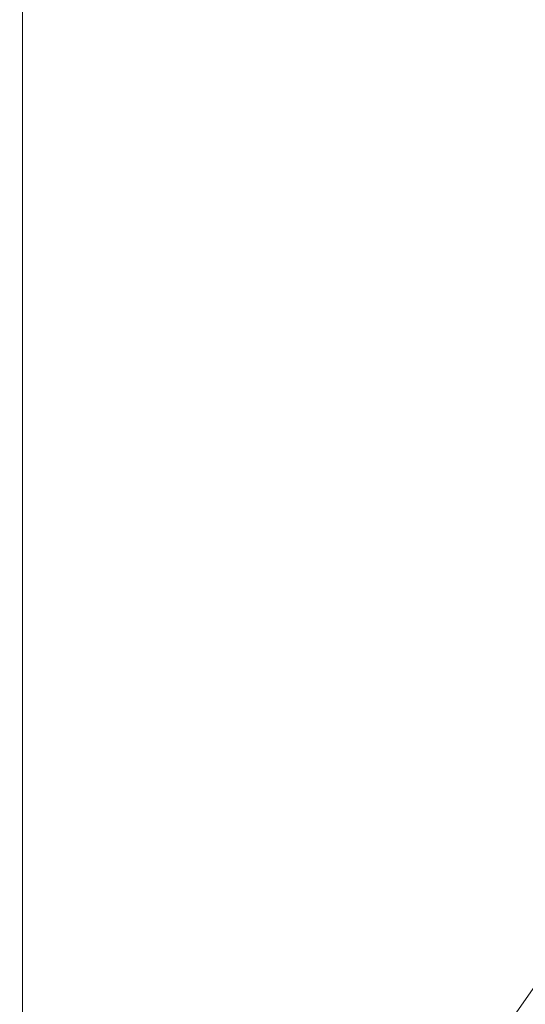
# Model space of a CAD drawing. Header units: inches. Extents: x 23 to 461, y 9 to 290.
# Tile 42 of 57: x 419 to 429, y 119 to 139. Entities that reach past the tile are written whole.
import ezdxf

# ---------------------------------------------------------------- set-up
doc = ezdxf.new("R2010")
doc.units = ezdxf.units.IN
doc.header["$LTSCALE"] = 28
doc.header["$MEASUREMENT"] = 0
doc.layers.get('0').update_dxf_attribs({"lineweight": 0})
doc.layers.add('Symbol (ANSI)', color=7, linetype='Continuous', lineweight=5)
doc.layers.add('Visible Narrow (ANSI)', color=7, linetype='Continuous', lineweight=5)
doc.styles.add('ROMANS', font='tahoma.ttf')
doc.dimstyles.new('Default (ANSI)$7', dxfattribs={"dimscale": 28, "dimtxt": 0.07, "dimasz": 0.098425, "dimexe": 0.125, "dimexo": 0.0625, "dimgap": 0.031496, "dimtad": 0, "dimtih": 1, "dimtoh": 1, "dimrnd": 1e-08, "dimzin": 0, "dimdsep": 46, "dimtxsty": 'ROMANS', "dimblk": 'Filled-1', "dimcen": 0.09, "dimdle": 0.393701, "dimclrd": 256, "dimclre": 256, "dimclrt": 256, "dimadec": 0, "dimazin": 0, "dimtfac": 0.928571, "dimtofl": 0, "dimtmove": 0, "dimatfit": 3, "dimfxl": 1, "dimtolj": 1, "dimtzin": 0, "dimlwd": -1, "dimlwe": -1, "dimarcsym": 0})

# ---------------------------------------------------------------- blocks, each defined once
blk = doc.blocks.new('Filled-1')
at = {"color": 0}
for p, q in [((0, 0), (-1, 0.1786)), ((-1, 0.1786), (-1, -0.1786)), ((-1, 0), (0, 0)), ((-1, -0.1786), (0, 0))]:
    blk.add_line(p, q, dxfattribs=at)
at = {"color": 0, "flags": 128}
blk.add_lwpolyline([(-1, -0.1786), (0, 0), (-1, 0.1786), (-1, -0.1786)], dxfattribs=at)
at = {"color": 0}
blk.add_solid([(-1, -0.1786), (0, 0), (-1, 0.1786), (-1, -0.1786)], dxfattribs=at)

msp = doc.modelspace()

# ---------------------------------------------------------------- linework, layer by layer
at = {"layer": 'Visible Narrow (ANSI)'}
msp.add_line((418.731, 165.233), (418.731, 114.005), dxfattribs=at)

# ---------------------------------------------------------------- leaders
at = {"layer": 'Symbol (ANSI)', "annotation_type": 0, "has_hookline": 1, "hookline_direction": 1, "text_width": 20.581}
msp.add_leader([(435.234, 127.96), (417.849, 103.056), (415.093, 103.056)], dimstyle='Default (ANSI)$7', override={"dimtad": 0}, dxfattribs=at)

doc.saveas('drawing.dxf')
